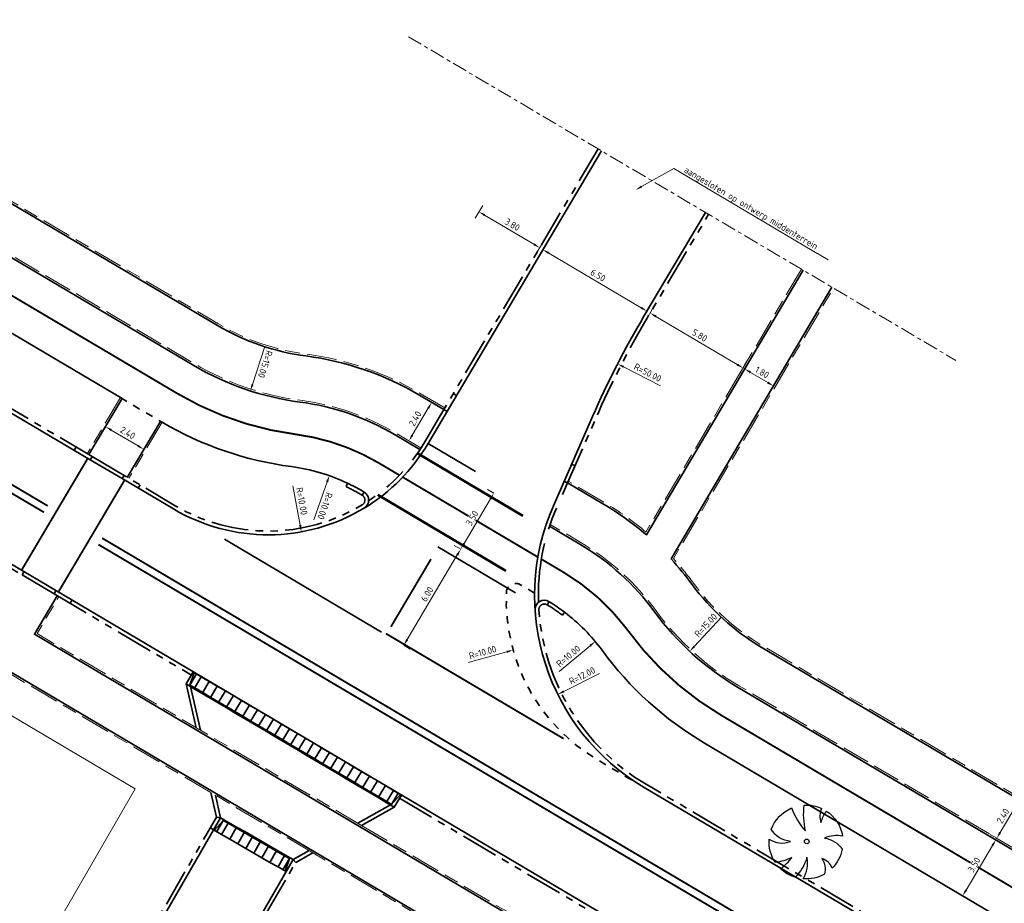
# Model space of a CAD drawing. Header units: metres. Extents: x 90561 to 91301, y 464732 to 465376.
# Tile 14 of 44: x 90787 to 90840, y 464875 to 464923. Entities that reach past the tile are written whole.
import ezdxf
from ezdxf import colors
from ezdxf.entities.mleader import LeaderData, LeaderLine
from ezdxf.lldxf.tags import DXFTag
from ezdxf.math import Vec2, Vec3

# ---------------------------------------------------------------- set-up
doc = ezdxf.new("R2010")
doc.units = ezdxf.units.M
for name, pattern in [('VH-GAZONBAND_100X200', [9.5, 7.5, -2]), ('VH-OPSLUITBAND_100X200', [16, 8, -2, 4, -2]), ('VH-OPSLUITBAND_150X400', [30, 16, -4, 6, -4]), ('VH-TROTTOIRBAND_180-200', [20, 10, -2, 2, -2, 2, -2]), ('VW-1-1_STREEP', [2, 1, -1]), ('VW-270-30_STREEP', [3, 2.7, -0.3]), ('VW-30-270_STREEP', [3, 0.3, -2.7]), ('VW-5050_STREEP', [1, 0.5, -0.5]), ('XX-AFBREEK', [7, 4, -1, 1, -1]), ('XX-HIDDEN', [4, 2, -2])]:
    doc.linetypes.add(name, pattern=pattern)
for name, color, linetype, lineweight, true_color in [('B-WE-KG-GRENS_PERCEEL-G', 150, 'KG-PERCEEL', 18, 0x007fff), ('N-WE-VW-MARKERING_DWARS_DRIEHOEK_5050-G', 7, 'VW-HAAIETAND50-L-N', 35, 0xffffff), ('N-WE-VW-MARKERING_DWARS_OVERSTEEK_BLOKSTREEP50-G', 7, 'VW-BLOK50-N', 50, 0xffffff), ('N-WE-VW-MARKERING_DWARS_OVERSTEEK_KANALISATIESTREEP50_010-G', 7, 'VW-5050_STREEP', 13, 0xffffff), ('N-WE-VW-MARKERING_LANGS_STREEP_11_010-G', 7, 'VW-1-1_STREEP', 13, 0xffffff), ('N-WE-VW-MARKERING_LANGS_STREEP_27030_010-G', 7, 'VW-270-30_STREEP', 13, 0xffffff), ('N-WE-VW-MARKERING_LANGS_STREEP_30270_010-G', 7, 'VW-30-270_STREEP', 13, 0xffffff), ('N-WE-VW-MARKERING_LANGS_STREEP_DOORGETROKKEN_010-G', 7, 'Continuous', 13, 0xffffff)]:
    doc.layers.add(name, color=color, linetype=linetype, lineweight=lineweight, true_color=true_color)
for name, color, linetype, lineweight in [('N-WE-GR-BOOM-S', 90, 'Continuous', 25), ('N-WE-VH-KANTOPSLUITING_GAZONBAND_100X200-G', 90, 'VH-GAZONBAND_100X200', 18), ('N-WE-VH-KANTOPSLUITING_INRITBAND-G', 210, 'Continuous', 35), ('N-WE-VH-KANTOPSLUITING_OPSLUITBAND_100X200-G', 150, 'VH-OPSLUITBAND_100X200', 18), ('N-WE-VH-KANTOPSLUITING_OPSLUITBAND_200X250-G', 150, 'VH-OPSLUITBAND_150X400', 35), ('N-WE-VH-KANTOPSLUITING_TROTTOIRBAND_180 200-G', 210, 'VH-TROTTOIRBAND_180-200', 35), ('N-WE-VH-KANTOPSLUITING_VOORKANTBAND-G', 50, 'Continuous', 35), ('N-WE-VH-KANTVERHARDING-G', 210, 'Continuous', 35), ('N-WE-VH-MATERIAALGRENS-G', 7, 'XX-HIDDEN', 35), ('X-XX-AL-AFBREEKLIJN-G', 7, 'XX-AFBREEK', 18), ('X-XX-AL-M', 7, 'Continuous', 18), ('X-XX-AL-T18', 10, 'Continuous', 18)]:
    doc.layers.add(name, color=color, linetype=linetype, lineweight=lineweight)
doc.styles.add('NLCS-ISO-M200-T18', font='NLCS-ISO.ttf', dxfattribs={"height": 0.36})
tags = doc.linetypes.add('KG-PERCEEL', pattern='A,5.5,-2,["P",Standard,S=1.8,R=0,X=-0.5,Y=-0.9],-2,5.5,-2,[5,NLCS.SHX,S=0.75,R=0,X=0,Y=0],-2', length=19).pattern_tags.tags
tags[6] = DXFTag(74, 10)
doc.linetypes.add('VW-BLOK50-N', pattern='A,0,-0.5,[148,NLCS.SHX,S=1,R=0,X=-0.5,Y=0],-0.5', length=1)
doc.linetypes.add('VW-HAAIETAND50-L-N', pattern='A,0,-0.5,[150,NLCS.SHX,S=1,R=0,X=-0.625,Y=-0.25],-0.5', length=1)
doc.dimstyles.new('NLCS-M200-T18-PIJL_L2_H1', dxfattribs={"dimscale": 0.2, "dimtxt": 2.5, "dimasz": 1.8, "dimexe": 2, "dimexo": 2, "dimgap": 0.7, "dimtad": 1, "dimzin": 0, "dimdsep": 46, "dimtxsty": 'NLCS-ISO-M200-T18', "dimcen": 0, "dimdle": 2, "dimclrd": 256, "dimclre": 256, "dimclrt": 10, "dimadec": 1, "dimazin": 0, "dimtfac": 1, "dimtdec": 3, "dimtofl": 0, "dimtmove": 0, "dimatfit": 3, "dimfxl": 2, "dimfxlon": 1, "dimtfillclr": 256, "dimtolj": 1, "dimtzin": 0, "dimlwd": -1, "dimlwe": -1, "dimarcsym": 0})
doc.dimstyles.new('NLCS-M200-T18-PIJL_L2_H2', dxfattribs={"dimscale": 0.2, "dimtxt": 2.5, "dimasz": 1.8, "dimexe": 2, "dimexo": 2, "dimgap": 0.7, "dimtad": 1, "dimzin": 0, "dimdsep": 46, "dimtxsty": 'NLCS-ISO-M200-T18', "dimcen": 0, "dimdle": 2, "dimclrd": 256, "dimclre": 256, "dimclrt": 10, "dimazin": 0, "dimtfac": 1, "dimtdec": 3, "dimtofl": 0, "dimtmove": 0, "dimatfit": 3, "dimfxl": 2, "dimfxlon": 1, "dimtfillclr": 256, "dimtolj": 1, "dimtzin": 0, "dimlwd": -1, "dimlwe": -1, "dimarcsym": 0})

# ---------------------------------------------------------------- blocks, each defined once
blk = doc.blocks.new('*D155')
at = {"layer": 'Defpoints', "color": 0, "transparency": 16777216}
for p in [(90800.466, 464905.089), (90802.254, 464895.25)]:
    blk.add_point(p, dxfattribs=at)
at = {"layer": 'X-XX-AL-M', "transparency": 16777216}
blk.add_line((90801.805, 464897.722), (90802.19, 464895.604), dxfattribs=at)
blk.add_solid([(90802.249, 464895.615), (90802.131, 464895.593), (90802.254, 464895.25)], dxfattribs=at)
at = {"layer": 'X-XX-AL-M', "color": 10, "transparency": 16777216, "insert": (90802.28, 464896.897), "char_height": 0.36, "attachment_point": 5, "rotation": 280.298, "style": 'NLCS-ISO-M200-T18', "bg_fill": 3, "box_fill_scale": 1.1, "bg_fill_color": 256, "bg_fill_true_color": 13158600, "bg_fill_transparency": 0}
blk.add_mtext('\\A1;R=10.00', dxfattribs=at)
blk = doc.blocks.new('*D156')
at = {"layer": 'Defpoints', "color": 0, "transparency": 16777216}
for p in [(90803.763, 464898.271), (90800.432, 464888.842)]:
    blk.add_point(p, dxfattribs=at)
at = {"layer": 'X-XX-AL-M', "transparency": 16777216}
blk.add_line((90802.926, 464895.903), (90803.643, 464897.932), dxfattribs=at)
blk.add_solid([(90803.699, 464897.912), (90803.586, 464897.952), (90803.763, 464898.271)], dxfattribs=at)
at = {"layer": 'X-XX-AL-M', "color": 10, "transparency": 16777216, "insert": (90803.526, 464896.641), "char_height": 0.36, "attachment_point": 5, "rotation": 250.5442, "style": 'NLCS-ISO-M200-T18', "bg_fill": 3, "box_fill_scale": 1.1, "bg_fill_color": 256, "bg_fill_true_color": 13158600, "bg_fill_transparency": 0}
blk.add_mtext('\\A1;R=10.00', dxfattribs=at)
blk = doc.blocks.new('*D140')
at = {"layer": 'Defpoints', "color": 0, "transparency": 16777216}
for p in [(90826.799, 464891.832), (90816.044, 464886.509)]:
    blk.add_point(p, dxfattribs=at)
at = {"layer": 'X-XX-AL-M', "transparency": 16777216}
blk.add_line((90818.295, 464887.624), (90816.366, 464886.669), dxfattribs=at)
at = {"layer": 'X-XX-AL-M', "color": 10, "transparency": 16777216, "insert": (90817.35, 464887.513), "char_height": 0.36, "attachment_point": 5, "rotation": 26.3298, "style": 'NLCS-ISO-M200-T18', "bg_fill": 3, "box_fill_scale": 1.1, "bg_fill_color": 256, "bg_fill_true_color": 13158600, "bg_fill_transparency": 0}
blk.add_mtext('\\A1;R=12.00', dxfattribs=at)
at = {"layer": 'X-XX-AL-M', "transparency": 16777216}
blk.add_solid([(90816.34, 464886.723), (90816.393, 464886.615), (90816.044, 464886.509)], dxfattribs=at)
blk = doc.blocks.new('*D141')
at = {"layer": 'Defpoints', "color": 0, "transparency": 16777216}
for p in [(90823.273, 464891.594), (90813.645, 464888.893)]:
    blk.add_point(p, dxfattribs=at)
at = {"layer": 'X-XX-AL-M', "transparency": 16777216}
blk.add_line((90811.226, 464888.215), (90813.298, 464888.796), dxfattribs=at)
blk.add_solid([(90813.282, 464888.854), (90813.314, 464888.738), (90813.645, 464888.893)], dxfattribs=at)
at = {"layer": 'X-XX-AL-M', "color": 10, "transparency": 16777216, "insert": (90812.002, 464888.765), "char_height": 0.36, "attachment_point": 5, "rotation": 15.6692, "style": 'NLCS-ISO-M200-T18', "bg_fill": 3, "box_fill_scale": 1.1, "bg_fill_color": 256, "bg_fill_true_color": 13158600, "bg_fill_transparency": 0}
blk.add_mtext('\\A1;R=10.00', dxfattribs=at)
blk = doc.blocks.new('*D173')
at = {"layer": 'Defpoints', "color": 0, "transparency": 16777216}
for p in [(90812.605, 464897.326), (90812.605, 464897.326), (90810.822, 464894.314)]:
    blk.add_point(p, dxfattribs=at)
at = {"layer": 'X-XX-AL-M', "transparency": 16777216}
for p, q in [((90812.605, 464897.326), (90812.26, 464897.53)), ((90811.006, 464894.623), (90812.421, 464897.016)), ((90810.822, 464894.314), (90810.478, 464894.517))]:
    blk.add_line(p, q, dxfattribs=at)
for points in [[(90812.37, 464897.047), (90812.473, 464896.985), (90812.605, 464897.326)], [(90810.954, 464894.654), (90811.057, 464894.593), (90810.822, 464894.314)]]:
    blk.add_solid(points, dxfattribs=at)
at = {"layer": 'X-XX-AL-M', "color": 10, "transparency": 16777216, "insert": (90811.438, 464895.983), "char_height": 0.36, "attachment_point": 5, "rotation": 59.3872, "style": 'NLCS-ISO-M200-T18', "bg_fill": 3, "box_fill_scale": 1.1, "bg_fill_color": 256, "bg_fill_true_color": 13158600, "bg_fill_transparency": 0}
blk.add_mtext('\\A1;3.50', dxfattribs=at)
blk = doc.blocks.new('*D190')
at = {"layer": 'Defpoints', "color": 0, "transparency": 16777216}
for p in [(90810.822, 464894.314), (90807.767, 464889.15), (90807.767, 464889.15)]:
    blk.add_point(p, dxfattribs=at)
at = {"layer": 'X-XX-AL-M', "transparency": 16777216}
for p, q in [((90810.822, 464894.314), (90810.478, 464894.517)), ((90810.639, 464894.004), (90807.95, 464889.46)), ((90807.767, 464889.15), (90808.111, 464888.946))]:
    blk.add_line(p, q, dxfattribs=at)
for points in [[(90810.587, 464894.034), (90810.691, 464893.973), (90810.822, 464894.314)], [(90807.899, 464889.49), (90808.002, 464889.429), (90807.767, 464889.15)]]:
    blk.add_solid(points, dxfattribs=at)
at = {"layer": 'X-XX-AL-M', "color": 10, "transparency": 16777216, "insert": (90809.019, 464891.895), "char_height": 0.36, "attachment_point": 5, "rotation": 59.3872, "style": 'NLCS-ISO-M200-T18', "bg_fill": 3, "box_fill_scale": 1.1, "bg_fill_color": 256, "bg_fill_true_color": 13158600, "bg_fill_transparency": 0}
blk.add_mtext('\\A1;6.00', dxfattribs=at)
blk = doc.blocks.new('*D191')
at = {"layer": 'Defpoints', "color": 0, "transparency": 16777216}
for p in [(90840.865, 464880.836), (90841.005, 464880.753), (90839.783, 464878.688)]:
    blk.add_point(p, dxfattribs=at)
at = {"layer": 'X-XX-AL-M', "transparency": 16777216}
for p, q in [((90840.865, 464880.836), (90840.521, 464881.04)), ((90839.826, 464879.081), (90840.682, 464880.526)), ((90839.643, 464878.771), (90839.299, 464878.975))]:
    blk.add_line(p, q, dxfattribs=at)
for points in [[(90840.63, 464880.557), (90840.734, 464880.496), (90840.865, 464880.836)], [(90839.775, 464879.111), (90839.878, 464879.05), (90839.643, 464878.771)]]:
    blk.add_solid(points, dxfattribs=at)
at = {"layer": 'X-XX-AL-M', "color": 10, "transparency": 16777216, "insert": (90839.979, 464879.967), "char_height": 0.36, "attachment_point": 5, "rotation": 59.3871, "style": 'NLCS-ISO-M200-T18', "bg_fill": 3, "box_fill_scale": 1.1, "bg_fill_color": 256, "bg_fill_true_color": 13158600, "bg_fill_transparency": 0}
blk.add_mtext('\\A1;2.40', dxfattribs=at)
blk = doc.blocks.new('*D192')
at = {"layer": 'Defpoints', "color": 0, "transparency": 16777216}
for p in [(90839.592, 464878.685), (90837.81, 464875.673), (90837.81, 464875.673)]:
    blk.add_point(p, dxfattribs=at)
at = {"layer": 'X-XX-AL-M', "transparency": 16777216}
for p, q in [((90839.592, 464878.685), (90839.936, 464878.481)), ((90839.409, 464878.375), (90837.993, 464875.982)), ((90837.81, 464875.673), (90838.154, 464875.469))]:
    blk.add_line(p, q, dxfattribs=at)
for points in [[(90839.357, 464878.405), (90839.461, 464878.344), (90839.592, 464878.685)], [(90837.942, 464876.013), (90838.045, 464875.952), (90837.81, 464875.673)]]:
    blk.add_solid(points, dxfattribs=at)
at = {"layer": 'X-XX-AL-M', "color": 10, "transparency": 16777216, "insert": (90838.426, 464877.342), "char_height": 0.36, "attachment_point": 5, "rotation": 59.3871, "style": 'NLCS-ISO-M200-T18', "bg_fill": 3, "box_fill_scale": 1.1, "bg_fill_color": 256, "bg_fill_true_color": 13158600, "bg_fill_transparency": 0}
blk.add_mtext('\\A1;3.50', dxfattribs=at)
blk = doc.blocks.new('ib 750x500 l')
blk.add_line((0.2, 0.7), (0.2, 0))
blk.add_lwpolyline([(0, 0), (0.5, 0), (0.5, 0.75), (0, 0.75), (0, 0)], close=True)
blk.add_lwpolyline([(0.5, 0.7), (0.2, 0.7), (0.052, 0)])
blk = doc.blocks.new('ib 750x500 m')
blk.add_line((0, 0.7), (0.5, 0.7))
blk.add_lwpolyline([(0, 0), (0.5, 0), (0.5, 0.75), (0, 0.75)], close=True)
blk = doc.blocks.new('ib 750x500 r')
blk.add_line((0.3, 0.7), (0.3, 0))
blk.add_lwpolyline([(0.5, 0), (0, 0), (0, 0.75), (0.5, 0.75), (0.5, 0)], close=True)
blk.add_lwpolyline([(0, 0.7), (0.3, 0.7), (0.448, 0)])
blk = doc.blocks.new('*U124')
at = {"xscale": -1, "rotation": 180}
for name, p in [('ib 750x500 l', (0, 0)), ('ib 750x500 m', (0.5, 0)), ('ib 750x500 m', (1, 0)), ('ib 750x500 m', (1.5, 0)), ('ib 750x500 m', (2, 0)), ('ib 750x500 m', (2.5, 0)), ('ib 750x500 m', (3, 0)), ('ib 750x500 m', (3.5, 0)), ('ib 750x500 r', (4, 0))]:
    blk.add_blockref(name, p, dxfattribs=at)
blk = doc.blocks.new('*U125')
at = {"xscale": -1, "rotation": 180}
for name, p in [('ib 750x500 l', (0, 0)), ('ib 750x500 m', (0.5, 0)), ('ib 750x500 m', (1, 0)), ('ib 750x500 m', (1.5, 0)), ('ib 750x500 m', (2, 0)), ('ib 750x500 m', (2.5, 0)), ('ib 750x500 m', (3, 0)), ('ib 750x500 m', (3.5, 0)), ('ib 750x500 m', (4, 0)), ('ib 750x500 m', (4.5, 0)), ('ib 750x500 m', (5, 0)), ('ib 750x500 m', (5.5, 0)), ('ib 750x500 m', (6, 0)), ('ib 750x500 m', (6.5, 0)), ('ib 750x500 m', (7, 0)), ('ib 750x500 m', (7.5, 0)), ('ib 750x500 m', (8, 0)), ('ib 750x500 m', (8.5, 0)), ('ib 750x500 m', (9, 0)), ('ib 750x500 m', (9.5, 0)), ('ib 750x500 m', (10, 0)), ('ib 750x500 m', (10.5, 0)), ('ib 750x500 m', (11, 0)), ('ib 750x500 m', (11.5, 0)), ('ib 750x500 m', (12, 0)), ('ib 750x500 r', (12.5, 0))]:
    blk.add_blockref(name, p, dxfattribs=at)
blk = doc.blocks.new('*D229')
at = {"layer": 'Defpoints', "color": 0, "transparency": 16777216}
for p in [(90791.725, 464900.908), (90793.791, 464899.685), (90793.791, 464899.685)]:
    blk.add_point(p, dxfattribs=at)
at = {"layer": 'X-XX-AL-M', "transparency": 16777216}
for p, q in [((90791.725, 464900.908), (90791.521, 464900.563)), ((90792.035, 464900.724), (90793.481, 464899.869)), ((90793.791, 464899.685), (90793.994, 464900.03))]:
    blk.add_line(p, q, dxfattribs=at)
for points in [[(90792.065, 464900.776), (90792.004, 464900.673), (90791.725, 464900.908)], [(90793.511, 464899.92), (90793.45, 464899.817), (90793.791, 464899.685)]]:
    blk.add_solid(points, dxfattribs=at)
at = {"layer": 'X-XX-AL-M', "color": 10, "transparency": 16777216, "insert": (90792.921, 464900.572), "char_height": 0.36, "attachment_point": 5, "rotation": 329.3872, "style": 'NLCS-ISO-M200-T18', "bg_fill": 3, "box_fill_scale": 1.1, "bg_fill_color": 256, "bg_fill_true_color": 13158600, "bg_fill_transparency": 0}
blk.add_mtext('\\A1;2.40', dxfattribs=at)
blk = doc.blocks.new('*D245')
at = {"layer": 'Defpoints', "color": 0, "transparency": 16777216}
for p in [(90804.12, 464917.103), (90799.516, 464902.827)]:
    blk.add_point(p, dxfattribs=at)
at = {"layer": 'X-XX-AL-M', "transparency": 16777216}
blk.add_line((90800.287, 464905.218), (90799.626, 464903.169), dxfattribs=at)
at = {"layer": 'X-XX-AL-M', "color": 10, "transparency": 16777216, "insert": (90800.316, 464904.267), "char_height": 0.36, "attachment_point": 5, "rotation": 252.123, "style": 'NLCS-ISO-M200-T18', "bg_fill": 3, "box_fill_scale": 1.1, "bg_fill_color": 256, "bg_fill_true_color": 13158600, "bg_fill_transparency": 0}
blk.add_mtext('\\A1;R=15.00', dxfattribs=at)
at = {"layer": 'X-XX-AL-M', "transparency": 16777216}
blk.add_solid([(90799.683, 464903.151), (90799.569, 464903.188), (90799.516, 464902.827)], dxfattribs=at)
blk = doc.blocks.new('baz_boom01')
blk.add_lwpolyline([(0.744, -0.622, -0.21749), (0.879, -1.749, -0.147185), (-0.246, -1.966, 0.215736), (-0.2, -1.21, -0.224989), (-0.758, -1.844, -0.150851), (-1.68, -1.119, 0.190296), (-0.655, -0.544, -0.129376), (-1.89, -0.727, -0.115876), (-2.026, 0.172, 0.078405), (-1.166, 0.078, -0.11516), (-1.938, 0.617, -0.166289), (-1.17, 1.649, 0.257071), (-0.544, 0.677, -0.230127), (-0.706, 1.885, -0.209158), (0.883, 1.769, 0.102084), (0.4, 0.411, -0.079219), (1.428, 1.346, -0.121905), (1.881, 0.505, 0.191542), (1.277, 0.055, -0.057002), (1.932, 0.22, -0.212153), (1.436, -1.316, 0.147861)], format="xyb", close=True)
blk.add_circle((0, 0), 0.125)
blk = doc.blocks.new('*D285')
at = {"layer": 'Defpoints', "color": 0, "transparency": 16777216}
for p in [(90818.056, 464889.35), (90810.355, 464882.971)]:
    blk.add_point(p, dxfattribs=at)
at = {"layer": 'X-XX-AL-M', "transparency": 16777216}
blk.add_line((90816.121, 464887.747), (90817.779, 464889.12), dxfattribs=at)
at = {"layer": 'X-XX-AL-M', "color": 10, "transparency": 16777216, "insert": (90816.607, 464888.565), "char_height": 0.36, "attachment_point": 5, "rotation": 39.6317, "style": 'NLCS-ISO-M200-T18', "bg_fill": 3, "box_fill_scale": 1.1, "bg_fill_color": 256, "bg_fill_true_color": 13158600, "bg_fill_transparency": 0}
blk.add_mtext('\\A1;R=10.00', dxfattribs=at)
at = {"layer": 'X-XX-AL-M', "transparency": 16777216}
blk.add_solid([(90817.741, 464889.166), (90817.817, 464889.074), (90818.056, 464889.35)], dxfattribs=at)
blk = doc.blocks.new('*D286')
at = {"layer": 'Defpoints', "color": 0, "transparency": 16777216}
for p in [(90833.35, 464899.808), (90823.135, 464888.823)]:
    blk.add_point(p, dxfattribs=at)
at = {"layer": 'X-XX-AL-M', "transparency": 16777216}
blk.add_line((90824.846, 464890.662), (90823.38, 464889.087), dxfattribs=at)
at = {"layer": 'X-XX-AL-M', "color": 10, "transparency": 16777216, "insert": (90824.001, 464890.224), "char_height": 0.36, "attachment_point": 5, "rotation": 47.0808, "style": 'NLCS-ISO-M200-T18', "bg_fill": 3, "box_fill_scale": 1.1, "bg_fill_color": 256, "bg_fill_true_color": 13158600, "bg_fill_transparency": 0}
blk.add_mtext('\\A1;R=15.00', dxfattribs=at)
at = {"layer": 'X-XX-AL-M', "transparency": 16777216}
blk.add_solid([(90823.336, 464889.127), (90823.424, 464889.046), (90823.135, 464888.823)], dxfattribs=at)
blk = doc.blocks.new('*D287')
at = {"layer": 'Defpoints', "color": 0, "transparency": 16777216}
for p in [(90819.262, 464904.284), (90863.706, 464881.378)]:
    blk.add_point(p, dxfattribs=at)
at = {"layer": 'X-XX-AL-M', "transparency": 16777216}
blk.add_line((90821.559, 464903.1), (90819.582, 464904.119), dxfattribs=at)
blk.add_solid([(90819.609, 464904.172), (90819.554, 464904.066), (90819.262, 464904.284)], dxfattribs=at)
at = {"layer": 'X-XX-AL-M', "color": 10, "transparency": 16777216, "insert": (90820.877, 464903.812), "char_height": 0.36, "attachment_point": 5, "rotation": 332.7346, "style": 'NLCS-ISO-M200-T18', "bg_fill": 3, "box_fill_scale": 1.1, "bg_fill_color": 256, "bg_fill_true_color": 13158600, "bg_fill_transparency": 0}
blk.add_mtext('\\A1;R=50.00', dxfattribs=at)
blk = doc.blocks.new('*D288')
at = {"layer": 'Defpoints', "color": 0, "transparency": 16777216}
for p in [(90809.246, 464902.218), (90808.024, 464900.153), (90808.04, 464900.143)]:
    blk.add_point(p, dxfattribs=at)
at = {"layer": 'X-XX-AL-M', "transparency": 16777216}
for p, q in [((90809.262, 464902.208), (90809.606, 464902.005)), ((90809.079, 464901.899), (90808.223, 464900.453)), ((90808.04, 464900.143), (90808.384, 464899.939))]:
    blk.add_line(p, q, dxfattribs=at)
for points in [[(90809.027, 464901.929), (90809.13, 464901.868), (90809.262, 464902.208)], [(90808.172, 464900.483), (90808.275, 464900.422), (90808.04, 464900.143)]]:
    blk.add_solid(points, dxfattribs=at)
at = {"layer": 'X-XX-AL-M', "color": 10, "transparency": 16777216, "insert": (90808.376, 464901.339), "char_height": 0.36, "attachment_point": 5, "rotation": 59.3872, "style": 'NLCS-ISO-M200-T18', "bg_fill": 3, "box_fill_scale": 1.1, "bg_fill_color": 256, "bg_fill_true_color": 13158600, "bg_fill_transparency": 0}
blk.add_mtext('\\A1;2.40', dxfattribs=at)
blk = doc.blocks.new('*D313')
at = {"layer": 'Defpoints', "color": 0, "transparency": 16777216}
for p in [(90814.945, 464917.775), (90818.216, 464915.84), (90815.073, 464910.528)]:
    blk.add_point(p, dxfattribs=at)
at = {"layer": 'X-XX-AL-M', "transparency": 16777216}
for p, q in [((90812.006, 464912.807), (90811.599, 464912.119)), ((90812.112, 464912.28), (90814.763, 464910.711)), ((90815.277, 464910.872), (90814.869, 464910.184))]:
    blk.add_line(p, q, dxfattribs=at)
for points in [[(90812.143, 464912.331), (90812.082, 464912.228), (90811.803, 464912.463)], [(90814.794, 464910.763), (90814.733, 464910.66), (90815.073, 464910.528)]]:
    blk.add_solid(points, dxfattribs=at)
at = {"layer": 'X-XX-AL-M', "color": 10, "transparency": 16777216, "insert": (90813.601, 464911.771), "char_height": 0.36, "attachment_point": 5, "rotation": 329.3914, "style": 'NLCS-ISO-M200-T18', "bg_fill": 3, "box_fill_scale": 1.1, "bg_fill_color": 256, "bg_fill_true_color": 13158600, "bg_fill_transparency": 0}
blk.add_mtext('\\A1;3.80', dxfattribs=at)
blk = doc.blocks.new('*D314')
at = {"layer": 'Defpoints', "color": 0, "transparency": 16777216}
for p in [(90818.388, 464915.738), (90823.982, 464912.428), (90820.84, 464907.117)]:
    blk.add_point(p, dxfattribs=at)
at = {"layer": 'X-XX-AL-M', "transparency": 16777216}
for p, q in [((90815.449, 464910.77), (90815.042, 464910.082)), ((90815.555, 464910.243), (90820.53, 464907.3)), ((90821.043, 464907.461), (90820.636, 464906.772))]:
    blk.add_line(p, q, dxfattribs=at)
for points in [[(90815.586, 464910.295), (90815.525, 464910.191), (90815.245, 464910.426)], [(90820.56, 464907.352), (90820.499, 464907.248), (90820.84, 464907.117)]]:
    blk.add_solid(points, dxfattribs=at)
at = {"layer": 'X-XX-AL-M', "color": 10, "transparency": 16777216, "insert": (90818.205, 464909.047), "char_height": 0.36, "attachment_point": 5, "rotation": 329.3919, "style": 'NLCS-ISO-M200-T18', "bg_fill": 3, "box_fill_scale": 1.1, "bg_fill_color": 256, "bg_fill_true_color": 13158600, "bg_fill_transparency": 0}
blk.add_mtext('\\A1;6.50', dxfattribs=at)
blk = doc.blocks.new('*D315')
at = {"layer": 'Defpoints', "color": 0, "transparency": 16777216}
for p in [(90824.154, 464912.327), (90829.146, 464909.373), (90826.004, 464904.062)]:
    blk.add_point(p, dxfattribs=at)
at = {"layer": 'X-XX-AL-M', "transparency": 16777216}
for p, q in [((90821.215, 464907.359), (90820.808, 464906.671)), ((90821.322, 464906.831), (90825.694, 464904.245)), ((90826.207, 464904.406), (90825.8, 464903.717))]:
    blk.add_line(p, q, dxfattribs=at)
for points in [[(90821.352, 464906.883), (90821.291, 464906.78), (90821.012, 464907.015)], [(90825.724, 464904.297), (90825.663, 464904.193), (90826.004, 464904.062)]]:
    blk.add_solid(points, dxfattribs=at)
at = {"layer": 'X-XX-AL-M', "color": 10, "transparency": 16777216, "insert": (90823.671, 464905.814), "char_height": 0.36, "attachment_point": 5, "rotation": 329.3915, "style": 'NLCS-ISO-M200-T18', "bg_fill": 3, "box_fill_scale": 1.1, "bg_fill_color": 256, "bg_fill_true_color": 13158600, "bg_fill_transparency": 0}
blk.add_mtext('\\A1;5.80', dxfattribs=at)
blk = doc.blocks.new('*D316')
at = {"layer": 'Defpoints', "color": 0, "transparency": 16777216}
for p in [(90829.232, 464909.323), (90830.781, 464908.406), (90827.639, 464903.094)]:
    blk.add_point(p, dxfattribs=at)
at = {"layer": 'X-XX-AL-M', "transparency": 16777216}
for p, q in [((90826.293, 464904.355), (90825.886, 464903.666)), ((90826.399, 464903.827), (90827.329, 464903.277)), ((90827.842, 464903.438), (90827.435, 464902.75))]:
    blk.add_line(p, q, dxfattribs=at)
for points in [[(90826.43, 464903.879), (90826.369, 464903.776), (90826.09, 464904.011)], [(90827.36, 464903.329), (90827.298, 464903.226), (90827.639, 464903.094)]]:
    blk.add_solid(points, dxfattribs=at)
at = {"layer": 'X-XX-AL-M', "color": 10, "transparency": 16777216, "insert": (90827.027, 464903.828), "char_height": 0.36, "attachment_point": 5, "rotation": 329.3914, "style": 'NLCS-ISO-M200-T18', "bg_fill": 3, "box_fill_scale": 1.1, "bg_fill_color": 256, "bg_fill_true_color": 13158600, "bg_fill_transparency": 0}
blk.add_mtext('\\A1;1.80', dxfattribs=at)

msp = doc.modelspace()

# ---------------------------------------------------------------- linework, layer by layer
at = {"layer": 'B-WE-KG-GRENS_PERCEEL-G', "ltscale": 0.2, "flags": 128}
msp.add_lwpolyline([(90793.323, 464881.429), (90759.359, 464901.525), (90734.399, 464859.341, 0.356909), (90735.019, 464855.272), (90760.447, 464832.341, 0.477218), (90765.438, 464833.13)], format="xyb", close=True, dxfattribs=at)
at = {"layer": 'N-WE-VH-KANTOPSLUITING_GAZONBAND_100X200-G', "ltscale": 0.2, "flags": 128}
for points in [[(90808.69, 464899.758), (90807.357, 464900.547, 0.101472), (90802.192, 464902.328, -0.101472), (90796.533, 464904.279), (90748.453, 464932.728, -0.098959), (90742.648, 464937.939), (90738.74, 464943.167, 0.098959), (90736.377, 464945.288), (90736.019, 464945.501)], [(90912.803, 464838.271, -0.319514), (90909.452, 464837.988), (90879.742, 464855.567, 0.152798), (90876.195, 464856.402, -0.258965), (90871.881, 464858.404, 0.102126), (90867.813, 464862.103), (90825.762, 464886.984, -0.101472), (90821.328, 464891.005, 0.101472), (90817.28, 464894.676), (90815.634, 464895.65)]]:
    msp.add_lwpolyline(points, format="xyb", dxfattribs=at)
at = {"layer": 'N-WE-VH-KANTOPSLUITING_OPSLUITBAND_100X200-G', "ltscale": 0.2, "flags": 128}
for points in [[(90809.963, 464901.91), (90808.648, 464902.688, 0.101291), (90802.507, 464904.808, -0.101291), (90797.806, 464906.431), (90749.726, 464934.879, -0.098959), (90744.651, 464939.436), (90739.462, 464946.377), (90776.768, 465009.427)], [(90957.693, 464922.399), (90913.289, 464847.337), (90909.241, 464840.495), (90880.281, 464857.63), (90869.888, 464863.78), (90827.035, 464889.136, -0.101472), (90823.345, 464892.482, 0.026626), (90822.26, 464893.809), (90830.867, 464908.355)], [(90829.146, 464909.373), (90820.782, 464895.238, 0.042583), (90818.553, 464896.827), (90816.609, 464897.978)], [(90805.49, 464879.458), (90828.933, 464865.587, -0.366902), (90840.567, 464831.973), (90844.015, 464829.931)], [(90836.298, 464829.139, 0.415606), (90827.609, 464863.35), (90802.869, 464877.989)]]:
    msp.add_lwpolyline(points, format="xyb", dxfattribs=at)
for points in [[(90802.869, 464877.989), (90751.721, 464908.253)], [(90792.53, 464902.465), (90790.748, 464899.452)], [(90794.768, 464901.141), (90792.985, 464898.128)], [(90805.49, 464879.458), (90788.046, 464889.78), (90789.217, 464891.76)]]:
    msp.add_lwpolyline(points, dxfattribs=at)
at = {"layer": 'N-WE-VH-KANTOPSLUITING_OPSLUITBAND_200X250-G', "ltscale": 0.2, "flags": 128}
for points in [[(90809.919, 464901.82), (90808.9, 464900.098, -0.113474), (90805.874, 464896.916)], [(90815.005, 464891.452, -0.111761), (90815.991, 464896.568), (90816.568, 464897.885)]]:
    msp.add_lwpolyline(points, format="xyb", dxfattribs=at)
for points in [[(90792.727, 464898.281), (90791.006, 464899.3)], [(90787.238, 464892.931), (90788.959, 464891.912)], [(90796.602, 464884.718), (90796.067, 464887.068)], [(90797.697, 464879.905), (90797.397, 464881.226)], [(90805.49, 464879.458), (90807.255, 464880.448)], [(90801.953, 464877.475), (90802.869, 464877.989)]]:
    msp.add_lwpolyline(points, dxfattribs=at)
at = {"layer": 'N-WE-VH-KANTOPSLUITING_TROTTOIRBAND_180 200-G', "ltscale": 0.2, "flags": 128}
for points in [[(90791.006, 464899.3), (90741.159, 464928.794)], [(90818.216, 464915.84), (90809.919, 464901.82)], [(90763.253, 464907.123), (90787.238, 464892.931)], [(90788.959, 464891.912), (90796.347, 464887.541)]]:
    msp.add_lwpolyline(points, dxfattribs=at)
for points in [[(90816.568, 464897.885), (90818.094, 464901.366, -0.03034), (90820.848, 464906.74), (90824.154, 464912.326)], [(90751.707, 464907.149), (90751.707, 464907.149), (90723.558, 464859.577, 0.356909), (90724.742, 464851.816), (90760.083, 464819.943, 0.477218), (90769.605, 464821.447), (90801.953, 464877.475)], [(90755.911, 464904.632), (90730.483, 464861.658, 0.356909), (90731.972, 464851.893), (90757.399, 464828.962, 0.477218), (90769.378, 464830.855), (90797.697, 464879.905)], [(90804.659, 464897.684, -0.022091), (90805.422, 464897.276), (90805.528, 464897.214, -0.567347), (90805.53, 464896.699, -0.276042), (90795.476, 464896.655), (90792.727, 464898.281)], [(90816.289, 464890.77, 0.025002), (90815.481, 464891.323, 0.608933), (90815.025, 464891.047, 0.247362), (90820.79, 464881.676), (90848.014, 464865.568, -0.103192), (90857.123, 464857.251, 0.208781), (90865.252, 464852.445, -0.042028), (90870.212, 464851.407, 0.545652), (90870.595, 464851.736, 0.025045), (90870.413, 464852.7, 0.025045)], [(90807.535, 464880.921), (90830.597, 464867.275, -0.00375), (90831.005, 464867.029)]]:
    msp.add_lwpolyline(points, format="xyb", dxfattribs=at)
at = {"layer": 'N-WE-VH-KANTOPSLUITING_VOORKANTBAND-G', "ltscale": 0.2, "flags": 128}
for points in [[(90809.912, 464901.824), (90808.58, 464902.612, 0.101472), (90802.503, 464904.708, -0.101472), (90797.755, 464906.345), (90749.675, 464934.793, -0.098959), (90744.571, 464939.376), (90739.342, 464946.371), (90776.682, 465009.477)], [(90808.635, 464899.675), (90807.306, 464900.461, 0.101472), (90802.179, 464902.229, -0.101472), (90796.482, 464904.193), (90748.402, 464932.642, -0.098959), (90742.568, 464937.879), (90738.66, 464943.107, 0.098959), (90736.326, 464945.202), (90735.984, 464945.405)], [(90831.11, 464867.2, 0.00375), (90830.699, 464867.448), (90737.492, 464922.598)], [(90957.779, 464922.348), (90913.375, 464847.286), (90909.276, 464840.358), (90880.23, 464857.544), (90869.837, 464863.694), (90826.984, 464889.05, -0.101472), (90823.264, 464892.423, 0.027781), (90822.137, 464893.796), (90830.781, 464908.406)], [(90818.388, 464915.738), (90809.072, 464899.996, -0.123984), (90805.634, 464896.528, -0.103236)], [(90870.607, 464852.747, -0.025045), (90870.793, 464851.763, -0.545652), (90870.155, 464851.216, 0.042028), (90865.227, 464852.247, -0.208781), (90856.961, 464857.134, 0.103192), (90847.913, 464865.396), (90820.688, 464881.504, -0.37912), (90815.808, 464896.648), (90817.911, 464901.447, -0.03034), (90820.676, 464906.842), (90823.982, 464912.428)], [(90829.232, 464909.323), (90820.807, 464895.084, 0.044442), (90818.502, 464896.741), (90816.568, 464897.885)], [(90751.908, 464907.096), (90751.908, 464907.096), (90723.73, 464859.475, 0.356909), (90724.876, 464851.964), (90760.217, 464820.092, 0.477218), (90769.432, 464821.547), (90801.809, 464877.626)], [(90755.781, 464904.805), (90755.781, 464904.805), (90730.311, 464861.76, 0.356909), (90731.838, 464851.745), (90757.265, 464828.814, 0.477218), (90769.551, 464830.755), (90797.911, 464879.876)], [(90804.745, 464897.864, -0.022091), (90805.524, 464897.449), (90805.63, 464897.386, -0.567347), (90805.634, 464896.528, -0.276042), (90795.374, 464896.483), (90792.625, 464898.109)], [(90912.748, 464838.098, -0.305492), (90909.401, 464837.902), (90879.691, 464855.481, 0.152798), (90876.203, 464856.302, -0.258965), (90871.8, 464858.345, 0.102126), (90867.762, 464862.017), (90825.711, 464886.898, -0.101472), (90821.247, 464890.946, 0.101472), (90817.229, 464894.589), (90815.601, 464895.553)], [(90816.41, 464890.929, 0.025002), (90815.586, 464891.494, 0.608933), (90814.825, 464891.034)], [(90805.389, 464879.402), (90828.882, 464865.501, -0.36778), (90840.443, 464831.93), (90843.972, 464829.841)], [(90836.384, 464829.087, 0.415606), (90827.66, 464863.436), (90802.969, 464878.045)]]:
    msp.add_lwpolyline(points, format="xyb", dxfattribs=at)
for points in [[(90790.904, 464899.127), (90741.057, 464928.622)], [(90802.969, 464878.045), (90751.722, 464908.368)], [(90810.428, 464902.68), (90810.6, 464902.578)], [(90792.616, 464902.414), (90790.834, 464899.401)], [(90809.912, 464901.824), (90810.091, 464901.718)], [(90794.682, 464901.192), (90792.899, 464898.179)], [(90790.145, 464899.809), (90790.043, 464899.637)], [(90791.006, 464899.3), (90790.904, 464899.127)], [(90792.625, 464898.109), (90790.904, 464899.127)], [(90816.787, 464898.882), (90816.97, 464898.801)], [(90792.727, 464898.281), (90792.625, 464898.109)], [(90793.588, 464897.772), (90793.486, 464897.6)], [(90804.745, 464897.864), (90804.659, 464897.684)], [(90816.385, 464897.966), (90816.568, 464897.885)], [(90805.528, 464897.214), (90805.63, 464897.386)], [(90787.238, 464892.931), (90787.339, 464893.103)], [(90788.959, 464891.912), (90789.061, 464892.085)], [(90805.389, 464879.402), (90787.909, 464889.745), (90789.131, 464891.811)], [(90789.82, 464891.403), (90789.921, 464891.575)], [(90815.481, 464891.323), (90815.586, 464891.494)], [(90816.289, 464890.77), (90816.41, 464890.929)], [(90825.401, 464887.314), (90825.401, 464887.314)], [(90796.839, 464884.578), (90796.304, 464886.928)], [(90797.909, 464879.876), (90797.634, 464881.086)], [(90805.291, 464879.576), (90807.056, 464880.566)], [(90797.911, 464879.876), (90797.697, 464879.905)], [(90797.536, 464879.226), (90797.363, 464879.326)], [(90801.81, 464877.625), (90802.67, 464878.106)], [(90801.953, 464877.475), (90801.809, 464877.626)]]:
    msp.add_lwpolyline(points, dxfattribs=at)
at = {"layer": 'N-WE-VH-KANTVERHARDING-G', "ltscale": 0.2, "flags": 128}
for points in [[(90742.8, 464932.354, 0.050065), (90746.018, 464929.986), (90792.53, 464902.465)], [(90794.768, 464901.141, 0.100391), (90801.726, 464898.758, -0.079203), (90804.745, 464897.864)], [(90870.607, 464852.747, 0.20257), (90865.979, 464859.005), (90823.929, 464883.886, -0.101472), (90818.423, 464888.879, 0.072196), (90816.41, 464890.929)]]:
    msp.add_lwpolyline(points, format="xyb", dxfattribs=at)
at = {"layer": 'N-WE-VH-MATERIAALGRENS-G', "ltscale": 0.2, "flags": 128}
for points in [[(90792.53, 464902.465), (90794.7, 464901.181, 0.00107), (90794.768, 464901.141)], [(90820.688, 464881.504), (90818.181, 464882.988, -0.275914), (90813.281, 464891.998, -0.567876), (90814.036, 464892.408), (90814.799, 464891.955)]]:
    msp.add_lwpolyline(points, format="xyb", dxfattribs=at)
at = {"layer": 'N-WE-VW-MARKERING_DWARS_DRIEHOEK_5050-G', "flags": 128}
for points in [[(90811.612, 464898.494), (90809.03, 464900.022)], [(90806.57, 464889.858), (90798.13, 464894.852)], [(90809.59, 464894.452), (90813.762, 464891.973)]]:
    msp.add_lwpolyline(points, dxfattribs=at)
at = {"layer": 'N-WE-VW-MARKERING_DWARS_OVERSTEEK_BLOKSTREEP50-G', "flags": 128}
for points in [[(90814.17, 464896.102), (90808.523, 464899.457)], [(90813.256, 464893.148), (90806.36, 464897.244)]]:
    msp.add_lwpolyline(points, dxfattribs=at)
at = {"layer": 'N-WE-VW-MARKERING_DWARS_OVERSTEEK_KANALISATIESTREEP50_010-G', "const_width": 0.1, "flags": 128}
for points in [[(90790.775, 464899.204), (90787.21, 464893.179)], [(90814.976, 464893.889), (90807.706, 464898.191)], [(90792.754, 464898.033), (90789.19, 464892.008)]]:
    msp.add_lwpolyline(points, dxfattribs=at)
at = {"layer": 'N-WE-VW-MARKERING_LANGS_STREEP_11_010-G', "const_width": 0.1, "flags": 128}
for points in [[(90816.603, 464880.087), (90816.602, 464880.087), (90795.8, 464892.396)], [(90816.399, 464879.743), (90795.596, 464892.052)], [(90806.802, 464889.779), (90816.359, 464884.124)]]:
    msp.add_lwpolyline(points, dxfattribs=at)
at = {"layer": 'N-WE-VW-MARKERING_LANGS_STREEP_27030_010-G', "const_width": 0.1, "flags": 128}
for points in [[(90807.529, 464898.295), (90806.415, 464898.955, 0.101472), (90801.953, 464900.493, -0.101472), (90795.591, 464902.687), (90793.009, 464904.215)], [(90827.402, 464883.864), (90824.82, 464885.392, -0.103086), (90819.772, 464889.999, -0.001598), (90819.707, 464890.084, 0.096873), (90816.338, 464893.083), (90815.161, 464893.78)]]:
    msp.add_lwpolyline(points, format="xyb", dxfattribs=at)
msp.add_lwpolyline([(90824.509, 464885.808), (90824.509, 464885.808)], close=True, dxfattribs=at)
at = {"layer": 'N-WE-VW-MARKERING_LANGS_STREEP_30270_010-G', "const_width": 0.1, "flags": 128}
for points in [[(90793.009, 464904.215), (90749.792, 464929.786)], [(90864.289, 464862.038), (90827.402, 464883.864)]]:
    msp.add_lwpolyline(points, dxfattribs=at)
at = {"layer": 'N-WE-VW-MARKERING_LANGS_STREEP_DOORGETROKKEN_010-G', "ltscale": 0.2, "const_width": 0.1, "flags": 128}
msp.add_lwpolyline([(90788.621, 464896.644), (90785.557, 464898.457)], dxfattribs=at)
at = {"layer": 'N-WE-VW-MARKERING_LANGS_STREEP_DOORGETROKKEN_010-G', "const_width": 0.1, "flags": 128}
for points in [[(90788.417, 464896.3), (90785.353, 464898.113)], [(90795.596, 464892.052), (90791.344, 464894.568)], [(90795.8, 464892.396), (90791.547, 464894.912)], [(90809.227, 464893.785), (90807.071, 464890.142)]]:
    msp.add_lwpolyline(points, dxfattribs=at)
at = {"layer": 'N-WE-VW-MARKERING_LANGS_STREEP_DOORGETROKKEN_010-G', "ltscale": 0.2, "const_width": 0.1, "flags": 128}
msp.add_lwpolyline([(90816.399, 464879.743), (90818.414, 464878.551), (90822.801, 464875.955), (90836.957, 464867.579, -0.099773), (90845.78, 464859.632, -0.447319), (90847.15, 464860.783, 0.063611), (90840.56, 464865.911), (90823.005, 464876.299), (90816.602, 464880.087)], format="xyb", dxfattribs=at)
at = {"layer": 'X-XX-AL-AFBREEKLIJN-G', "ltscale": 0.2, "flags": 128}
msp.add_lwpolyline([(90808.013, 464921.876), (90837.452, 464904.46)], dxfattribs=at)

# ---------------------------------------------------------------- block references
at = {"layer": 'N-WE-VH-KANTOPSLUITING_INRITBAND-G'}
for name, p, rotation in [('*U125', (90796.448, 464887.713), 329.3872096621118), ('*U124', (90801.434, 464876.976), 150.0000000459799)]:
    msp.add_blockref(name, p, dxfattribs=dict(at, rotation=rotation))

# ---------------------------------------------------------------- next in the draw order: dimensions: what is measured, and where the dimension line sits
at = {"layer": 'X-XX-AL-M'}
for p1, p2, distance, picture, middle in [((90814.945, 464917.775), (90818.216, 464915.84), -6.172, '*D313', (90813.601, 464911.771)), ((90809.246, 464902.218), (90808.024, 464900.153), 0.019, '*D288', (90808.376, 464901.339)), ((90791.725, 464900.908), (90793.791, 464899.685), 0, '*D229', (90792.921, 464900.572)), ((90810.822, 464894.314), (90812.605, 464897.326), 0, '*D173', (90811.438, 464895.983)), ((90839.783, 464878.688), (90841.005, 464880.753), 0.163, '*D191', (90839.979, 464879.967))]:
    dim = msp.add_aligned_dim(p1=p1, p2=p2, distance=distance, dimstyle='NLCS-M200-T18-PIJL_L2_H1', override={"dimtfill": 1}, dxfattribs=at)
    dim.commit()
    dim.dimension.update_dxf_attribs({"geometry": picture, "text_midpoint": middle})
for center, mpoint, dimstyle, picture, middle in [((90800.466, 464905.089), (90802.254, 464895.25), 'NLCS-M200-T18-PIJL_L2_H1', '*D155', (90801.965, 464896.84)), ((90826.799, 464891.832), (90816.044, 464886.509), 'NLCS-M200-T18-PIJL_L2_H2', '*D140', (90817.492, 464887.226))]:
    dim = msp.add_radius_dim(center=center, mpoint=mpoint, dimstyle=dimstyle, override={"dimpost": 'R=<>', "dimtfill": 1}, dxfattribs=at)
    dim.commit()
    dim.dimension.update_dxf_attribs({"geometry": picture, "text_midpoint": middle, "dimtype": 164})

# ---------------------------------------------------------------- next in the draw order: leaders
at = {"layer": 'X-XX-AL-T18'}
ml = msp.add_multileader_mtext('Standard', dxfattribs=at)
ml.set_content('aangesloten op ontwerp middenterrein', color=256, style='NLCS-ISO-M200-T18')
ml.set_leader_properties(color=256, linetype='ByLayer', lineweight=-1)
ml.build(insert=Vec2(0, 0))
ml.multileader.update_dxf_attribs({"text_left_attachment_type": 5, "text_right_attachment_type": 5, "dogleg_length": 0.36, "arrow_head_size": 0.36})
ctx = ml.context
ctx.base_point, ctx.char_height, ctx.arrow_head_size, ctx.landing_gap_size, ctx.plane_origin, ctx.plane_x_axis, ctx.plane_y_axis = Vec3(90822.59, 464914.61), 0.36, 0.36, 0.18, Vec3(90820.231, 464913.639), Vec3(0.860628, -0.509234), Vec3(0.509234, 0.860628)
ctx.left_attachment, ctx.right_attachment = 5, 5
notes = []
notes.append((ctx, [(0, (1, 1, 0), (90822.28, 464914.793), (0.860628, -0.509234), 0.36, [(0, [(90820.231, 464913.639)], 0, [])])]))
ctx.mtext.insert, ctx.mtext.text_direction, ctx.mtext.rotation, ctx.mtext.flow_direction = Vec3(90822.983, 464914.921), Vec3(0.860628, -0.509234), 5.748891, 5
ctx.mtext.has_bg_fill, ctx.mtext.bg_color, ctx.mtext.bg_scale_factor, ctx.mtext.bg_transparency, ctx.mtext.use_window_bg_color = 1, -1027028792, 1.5, 0, 1
for ctx, leaders in notes:
    for number, flags, end, landing, length, lines in leaders:
        leader = LeaderData()
        leader.index, (leader.has_last_leader_line, leader.has_dogleg_vector, leader.attachment_direction) = number, flags
        leader.last_leader_point, leader.dogleg_vector, leader.dogleg_length = Vec3(end), Vec3(landing), length
        for number, points, colour, breaks in lines:
            line = LeaderLine()
            line.index, line.vertices, line.color, line.breaks = number, Vec3.list(points), colors.encode_raw_color(colour), breaks
            leader.lines.append(line)
        ctx.leaders.append(leader)

# ---------------------------------------------------------------- next in the draw order: dimensions: what is measured, and where the dimension line sits
at = {"layer": 'X-XX-AL-M'}
for center, mpoint, picture, middle in [((90804.12, 464917.103), (90799.516, 464902.827), '*D245', (90800.012, 464904.365)), ((90800.432, 464888.842), (90803.763, 464898.271), '*D156', (90803.224, 464896.748))]:
    dim = msp.add_radius_dim(center=center, mpoint=mpoint, dimstyle='NLCS-M200-T18-PIJL_L2_H1', override={"dimpost": 'R=<>', "dimtfill": 1}, dxfattribs=at)
    dim.commit()
    dim.dimension.update_dxf_attribs({"geometry": picture, "text_midpoint": middle, "dimtype": 164})
for p1, p2, distance, picture, middle in [((90818.388, 464915.738), (90823.982, 464912.428), -6.172, '*D314', (90818.205, 464909.047)), ((90810.822, 464894.314), (90807.767, 464889.15), 0, '*D190', (90809.019, 464891.895)), ((90839.592, 464878.685), (90837.81, 464875.673), 0, '*D192', (90838.426, 464877.342))]:
    dim = msp.add_aligned_dim(p1=p1, p2=p2, distance=distance, dimstyle='NLCS-M200-T18-PIJL_L2_H1', override={"dimtfill": 1}, dxfattribs=at)
    dim.commit()
    dim.dimension.update_dxf_attribs({"geometry": picture, "text_midpoint": middle})

# ---------------------------------------------------------------- next in the draw order: dimensions: what is measured, and where the dimension line sits
dim = msp.add_aligned_dim(p1=(90824.154, 464912.327), p2=(90829.146, 464909.373), distance=-6.172, dimstyle='NLCS-M200-T18-PIJL_L2_H1', override={"dimtfill": 1}, dxfattribs=at)
dim.commit()
dim.dimension.update_dxf_attribs({"geometry": '*D315', "text_midpoint": (90823.671, 464905.814)})
dim = msp.add_radius_dim(center=(90823.273, 464891.594), mpoint=(90813.645, 464888.893), dimstyle='NLCS-M200-T18-PIJL_L2_H2', override={"dimpost": 'R=<>', "dimtfill": 1}, dxfattribs=at)
dim.commit()
dim.dimension.update_dxf_attribs({"geometry": '*D141', "text_midpoint": (90812.002, 464888.765)})

# ---------------------------------------------------------------- next in the draw order: dimensions: what is measured, and where the dimension line sits
dim = msp.add_aligned_dim(p1=(90829.232, 464909.323), p2=(90830.781, 464908.406), distance=-6.172, dimstyle='NLCS-M200-T18-PIJL_L2_H1', override={"dimtfill": 1}, dxfattribs=at)
dim.commit()
dim.dimension.update_dxf_attribs({"geometry": '*D316', "text_midpoint": (90827.027, 464903.828)})
for center, mpoint, picture, middle in [((90833.35, 464899.808), (90823.135, 464888.823), '*D286', (90824.236, 464890.006)), ((90810.355, 464882.971), (90818.056, 464889.35), '*D285', (90816.812, 464888.319))]:
    dim = msp.add_radius_dim(center=center, mpoint=mpoint, dimstyle='NLCS-M200-T18-PIJL_L2_H1', override={"dimpost": 'R=<>', "dimtfill": 1}, dxfattribs=at)
    dim.commit()
    dim.dimension.update_dxf_attribs({"geometry": picture, "text_midpoint": middle, "dimtype": 164})

# ---------------------------------------------------------------- next in the draw order: dimensions: what is measured, and where the dimension line sits
dim = msp.add_radius_dim(center=(90863.706, 464881.378), mpoint=(90819.262, 464904.284), dimstyle='NLCS-M200-T18-PIJL_L2_H1', override={"dimpost": 'R=<>', "dimtfill": 1}, dxfattribs=at)
dim.commit()
dim.dimension.update_dxf_attribs({"geometry": '*D287', "text_midpoint": (90820.73, 464903.527), "dimtype": 164})

# ---------------------------------------------------------------- next in the draw order: block references
at = {"layer": 'N-WE-GR-BOOM-S', "rotation": 50.87910539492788}
msp.add_blockref('baz_boom01', (90829.429, 464878.598), dxfattribs=at)

doc.saveas('drawing.dxf')
